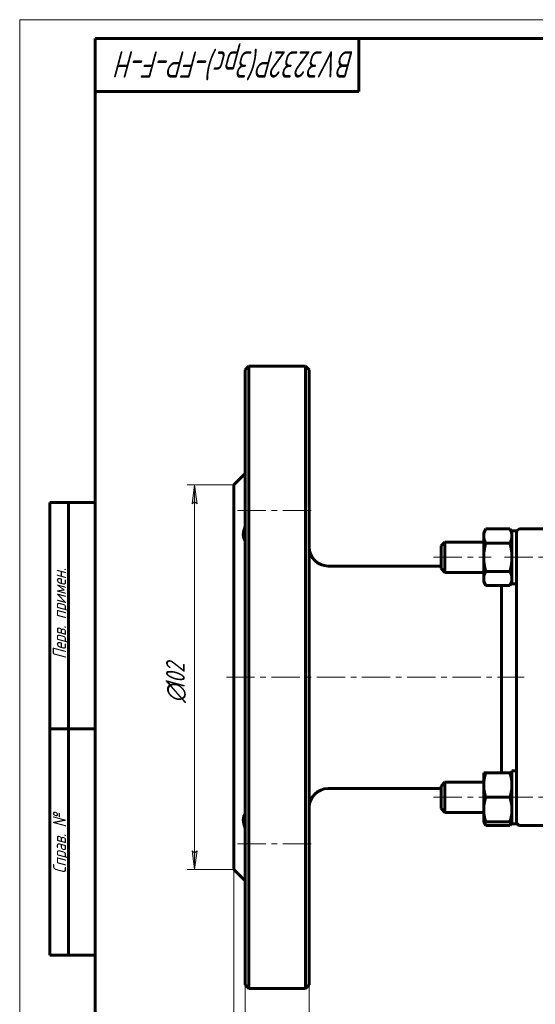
# Model space of a CAD drawing. Header units: millimetres. Extents: x 0 to 594, y 0 to 420.
# Tile 2 of 7: x 0 to 137, y 159 to 420. Entities that reach past the tile are written whole.
import ezdxf

# ---------------------------------------------------------------- set-up
doc = ezdxf.new("R2010")
doc.units = ezdxf.units.MM
for name, pattern in [('K5LT_AXLED', [12, 7.5, -1.5, 1.5, -1.5]), ('K5LT_BASIC', [0]), ('K5LT_THIN', [0])]:
    doc.linetypes.add(name, pattern=pattern)
doc.layers.add('Системный слой', color=7, linetype='Continuous')
doc.layers.add('Системный слой (1)', color=7, linetype='Continuous', true_color=0x6c6c6c)
doc.styles.add('KDIMTEXTSTYLE', font='GOST_AU.SHX', dxfattribs={"width": 0.96, "oblique": 15, "height": 5})
doc.styles.add('KTEXTSTYLE', font='GOST_AU.SHX', dxfattribs={"width": 0.96, "height": 5})
doc.dimstyles.new('KDIMSTYLE (1.00)', dxfattribs={"dimtxt": 5, "dimasz": 1, "dimexe": 2, "dimexo": 0, "dimgap": 1, "dimtad": 1, "dimtxsty": 'KDIMTEXTSTYLE', "dimsah": 1, "dimcen": 0, "dimdle": 1, "dimadec": 0, "dimazin": 0, "dimtfac": 0.667, "dimtmove": 0, "dimatfit": 3, "dimfxl": 1, "dimtvp": 1, "dimtolj": 1, "dimtzin": 0, "dimarcsym": 0})

# ---------------------------------------------------------------- blocks, each defined once
blk = doc.blocks.new('U0')
at = {"layer": 'Системный слой (1)', "color": 150, "linetype": 'K5LT_BASIC', "lineweight": 60, "true_color": 0x0080ff}
for p, q in [((130.64, 284.47), (130.64, 277.47)), ((130.64, 277.47), (130.64, 270.47))]:
    blk.add_line(p, q, dxfattribs=at)
blk = doc.blocks.new('D0')
at = {"layer": 'Системный слой (1)'}
for points in [[(61.34, 117.69), (61.84, 118.34), (56.84, 117.69), (61.84, 117.03)], [(286.84, 117.69), (281.84, 118.34), (282.34, 117.69), (281.84, 117.03)]]:
    blk.add_hatch(color=7, dxfattribs=at).paths.add_polyline_path(points)
at = {"layer": 'Системный слой (1)', "color": 7, "linetype": 'K5LT_THIN', "lineweight": 18}
for p, q in [((56.84, 245.65), (56.84, 115.69)), ((286.84, 245.65), (286.84, 115.69)), ((56.84, 117.69), (61.84, 118.34)), ((61.84, 117.03), (56.84, 117.69)), ((61.84, 118.34), (61.34, 117.69)), ((61.34, 117.69), (61.84, 117.03)), ((282.34, 117.69), (281.84, 118.34)), ((281.84, 118.34), (286.84, 117.69)), ((286.84, 117.69), (281.84, 117.03)), ((281.84, 117.03), (282.34, 117.69))]:
    blk.add_line(p, q, dxfattribs=at)
blk.add_wipeout([(161.87, 118.69), (161.87, 126.07), (181.02, 126.07), (181.02, 118.69)]).dxf.layer = 'Системный слой (1)'
blk.add_line((56.84, 117.69), (286.84, 117.69), dxfattribs=at)
at = {"layer": 'Системный слой (1)', "color": 7, "char_height": 5, "attachment_point": 1, "style": 'KTEXTSTYLE'}
for s, insert in [('\\H5.0;\\W1.000;\\Q15;\\Q15;\\W0.965;230', (161.87, 125.27)), ('\\H5.0;\\W1.000;\\Q15;\\Q15;\\W0.965;±', (171.13, 125.27)), ('\\H5.0;\\W1.000;\\Q15;\\Q15;\\W0.965;1,5', (174.04, 125.27))]:
    blk.add_mtext(s, dxfattribs=dict(at, insert=insert))
blk = doc.blocks.new('KDIMARROW_01')
at = {"layer": 'Системный слой'}
blk.add_hatch(color=0, dxfattribs=at).paths.add_polyline_path([(-5, -0.66), (0, 0), (-5, 0.66), (-4.5, 0)])
at = {"layer": 'Системный слой', "color": 0, "linetype": 'K5LT_THIN', "lineweight": 18}
for p, q in [((-4.5, 0), (-5, 0.66)), ((-5, 0.66), (0, 0)), ((0, 0), (-5, -0.66)), ((-5, -0.66), (-4.5, 0))]:
    blk.add_line(p, q, dxfattribs=at)
at = {"layer": 'Системный слой (1)', "color": 0, "linetype": 'K5LT_THIN', "lineweight": 18}
blk.add_line((471.45, 245.65), (470.45, 245.65), dxfattribs=at)
blk = doc.blocks.new('D1')
at = {"layer": 'Системный слой (1)'}
for points in [[(47.07, 291.65), (46.41, 296.65), (45.75, 291.65), (46.41, 292.15)], [(46.41, 194.65), (47.07, 199.65), (46.41, 199.15), (45.75, 199.65)]]:
    blk.add_hatch(color=7, dxfattribs=at).paths.add_polyline_path(points)
at = {"layer": 'Системный слой (1)', "color": 7, "linetype": 'K5LT_THIN', "lineweight": 18}
for p, q in [((56.84, 296.65), (44.41, 296.65)), ((45.75, 291.65), (46.41, 296.65)), ((46.41, 296.65), (47.07, 291.65)), ((46.41, 292.15), (45.75, 291.65)), ((47.07, 291.65), (46.41, 292.15)), ((46.41, 194.65), (45.75, 199.65)), ((45.75, 199.65), (46.41, 199.15)), ((46.41, 199.15), (47.07, 199.65)), ((47.07, 199.65), (46.41, 194.65)), ((56.84, 194.65), (44.41, 194.65))]:
    blk.add_line(p, q, dxfattribs=at)
blk.add_wipeout([(45.41, 238.85), (38.03, 238.85), (38.03, 251.9), (45.41, 251.9)]).dxf.layer = 'Системный слой (1)'
blk.add_line((46.41, 194.65), (46.41, 296.65), dxfattribs=at)
at = {"layer": 'Системный слой (1)', "color": 7, "char_height": 5, "attachment_point": 1, "rotation": 90, "style": 'KTEXTSTYLE'}
for s, insert in [('\\H5.0;\\W1.000;\\Q15;\\Q15;\\W0.965;102', (38.83, 242.16)), ('\\H5.0;\\W1.000;\\Q15;\\Q15;\\W0.965;∅', (38.83, 238.85))]:
    blk.add_mtext(s, dxfattribs=dict(at, insert=insert))
blk = doc.blocks.new('D2')
at = {"layer": 'Системный слой (1)', "color": 7, "linetype": 'K5LT_THIN', "lineweight": 18}
for p, q in [((56.84, 245.65), (56.84, 130.33)), ((76.84, 164.15), (76.84, 130.33))]:
    blk.add_line(p, q, dxfattribs=at)
blk.add_wipeout([(62.76, 133.33), (62.76, 140.71), (70.6, 140.71), (70.6, 133.33)]).dxf.layer = 'Системный слой (1)'
at = {"layer": 'Системный слой (1)'}
for points in [[(56.84, 132.33), (61.84, 132.99), (61.34, 132.33), (61.84, 131.67)], [(71.84, 131.67), (76.84, 132.33), (71.84, 132.99), (72.34, 132.33)]]:
    blk.add_hatch(color=7, dxfattribs=at).paths.add_polyline_path(points)
at = {"layer": 'Системный слой (1)', "color": 7, "linetype": 'K5LT_THIN', "lineweight": 18}
for p, q in [((56.84, 132.33), (61.84, 132.99)), ((61.84, 131.67), (56.84, 132.33)), ((76.84, 132.33), (56.84, 132.33)), ((61.84, 132.99), (61.34, 132.33)), ((61.34, 132.33), (61.84, 131.67)), ((72.34, 132.33), (71.84, 132.99)), ((71.84, 132.99), (76.84, 132.33)), ((76.84, 132.33), (71.84, 131.67)), ((71.84, 131.67), (72.34, 132.33))]:
    blk.add_line(p, q, dxfattribs=at)
at = {"layer": 'Системный слой (1)', "color": 7, "insert": (62.76, 139.91), "char_height": 5, "attachment_point": 1, "style": 'KTEXTSTYLE'}
blk.add_mtext('\\H5.0;\\W1.000;\\Q15;\\Q15;\\W0.965;20', dxfattribs=at)
blk = doc.blocks.new('D3')
at = {"layer": 'Системный слой (1)'}
for points in [[(51.84, 146.73), (56.84, 147.39), (51.84, 148.04), (52.34, 147.39)], [(64.34, 147.39), (64.84, 148.04), (59.84, 147.39), (64.84, 146.73)]]:
    blk.add_hatch(color=7, dxfattribs=at).paths.add_polyline_path(points)
at = {"layer": 'Системный слой (1)', "color": 7, "linetype": 'K5LT_THIN', "lineweight": 18}
for p, q in [((56.84, 194.65), (56.84, 145.39)), ((59.84, 164.15), (59.84, 145.39)), ((56.84, 147.39), (51.84, 148.04)), ((51.84, 148.04), (52.34, 147.39)), ((52.34, 147.39), (51.84, 146.73)), ((51.84, 146.73), (56.84, 147.39)), ((56.84, 147.39), (51.84, 147.39)), ((56.84, 147.39), (59.84, 147.39)), ((64.84, 148.04), (59.84, 147.39)), ((59.84, 147.39), (64.84, 146.73)), ((59.84, 147.39), (66.84, 147.39)), ((64.34, 147.39), (64.84, 148.04)), ((64.84, 146.73), (64.34, 147.39))]:
    blk.add_line(p, q, dxfattribs=at)
blk.add_wipeout([(45.1, 148.39), (45.1, 155.77), (49.65, 155.77), (49.65, 148.39)]).dxf.layer = 'Системный слой (1)'
for p, q in [((51.83, 147.39), (43.1, 147.39)), ((56.84, 147.39), (49.84, 147.39))]:
    blk.add_line(p, q, dxfattribs=at)
at = {"layer": 'Системный слой (1)', "color": 7, "insert": (45.1, 154.97), "char_height": 5, "attachment_point": 1, "style": 'KTEXTSTYLE'}
blk.add_mtext('\\H5.0;\\W1.000;\\Q15;\\Q15;\\W0.965;3', dxfattribs=at)
blk = doc.blocks.new('U19')
at = {"layer": 'Системный слой (1)', "color": 150, "linetype": 'K5LT_BASIC', "lineweight": 60, "true_color": 0x0080ff}
for p, q in [((130.06, 206.32), (130.25, 206.67)), ((130.25, 206.67), (130.4, 207.01)), ((130.4, 207.01), (130.51, 207.33))]:
    blk.add_line(p, q, dxfattribs=at)
blk = doc.blocks.new('U20')
at = {"layer": 'Системный слой (1)', "color": 150, "linetype": 'K5LT_BASIC', "lineweight": 60, "true_color": 0x0080ff}
for p, q in [((123.28, 207.33), (123.39, 207.01)), ((123.39, 207.01), (123.54, 206.67)), ((123.54, 206.67), (123.73, 206.32))]:
    blk.add_line(p, q, dxfattribs=at)
blk = doc.blocks.new('U32')
at = {"color": 7, "linetype": 'K5LT_THIN', "lineweight": 18}
for p, q in [((0, 0), (0, 420)), ((0, 420), (594, 420))]:
    blk.add_line(p, q, dxfattribs=at)
at = {"color": 150, "linetype": 'K5LT_BASIC', "lineweight": 60, "true_color": 0x0080ff}
for p, q in [((20, 5), (20, 415)), ((20, 415), (589, 415)), ((90, 415), (90, 401)), ((90, 401), (20, 401)), ((8, 172), (8, 292)), ((20, 292), (8, 292)), ((13, 172), (13, 292)), ((20, 232), (8, 232)), ((20, 172), (8, 172))]:
    blk.add_line(p, q, dxfattribs=at)
at = {"color": 7, "attachment_point": 1, "style": 'KTEXTSTYLE'}
for s, insert, char_height, rotation in [('\\H5.0;\\W1.000;\\Q15;\\Q15;\\W0.833;\\H7.00;BV3232P(3pc)-FP-F-H', (88.83, 404.64), 7, 180), ('\\H5.0;\\W1.000;\\Q15;\\Q15;\\W0.965;\\H3.50;Перв. примен.', (8.82, 250.52), 3.5, 90), ('\\H5.0;\\W1.000;\\Q15;\\Q15;\\W0.965;\\H3.50;Справ. №', (8.82, 193.63), 3.5, 90)]:
    blk.add_mtext(s, dxfattribs=dict(at, insert=insert, char_height=char_height, rotation=rotation))

msp = doc.modelspace()

# ---------------------------------------------------------------- linework, layer by layer
at = {"layer": 'Системный слой (1)', "color": 150, "linetype": 'K5LT_BASIC', "lineweight": 60, "true_color": 0x0080ff}
for p, q in [((59.844, 327.147), (60.844, 328.147)), ((59.844, 327.147), (59.844, 164.147)), ((60.844, 328.147), (75.844, 328.147)), ((60.844, 245.647), (60.844, 328.147)), ((75.844, 328.147), (75.844, 245.647)), ((76.844, 327.147), (75.844, 328.147)), ((76.844, 164.147), (76.844, 327.147)), ((56.844, 296.647), (59.844, 299.647)), ((56.844, 194.647), (56.844, 296.647)), ((123.144, 283.967), (123.725, 284.972)), ((123.725, 284.972), (130.064, 284.972)), ((130.644, 283.967), (130.064, 284.972)), ((132.844, 284.967), (140.844, 284.967)), ((123.144, 283.096), (123.144, 283.967)), ((123.144, 277.467), (123.144, 283.096)), ((131.844, 284.467), (130.644, 284.467)), ((131.844, 284.467), (131.844, 277.467)), ((111.844, 280.467), (112.844, 281.467)), ((111.844, 280.467), (111.844, 274.467)), ((123.144, 281.467), (112.844, 281.467)), ((112.844, 277.467), (112.844, 281.467)), ((123.725, 281.219), (130.064, 281.219)), ((112.844, 273.467), (112.844, 277.467)), ((123.144, 271.838), (123.144, 277.467)), ((131.844, 277.467), (131.844, 272.344)), ((81.844, 275.147), (111.844, 275.147)), ((111.844, 274.467), (112.844, 273.467)), ((123.144, 273.467), (112.844, 273.467)), ((123.144, 270.967), (123.144, 271.838)), ((123.725, 273.714), (130.064, 273.714)), ((131.844, 272.344), (131.844, 265.537)), ((123.144, 270.967), (123.725, 269.961)), ((123.725, 269.961), (130.064, 269.961)), ((127.844, 269.961), (127.844, 245.647)), ((130.644, 270.967), (130.064, 269.961)), ((131.844, 270.467), (130.644, 270.467)), ((131.844, 265.537), (131.844, 260.531)), ((131.844, 260.531), (131.844, 230.763)), ((60.844, 163.147), (60.844, 245.647)), ((75.844, 245.647), (75.844, 163.147)), ((127.844, 245.647), (127.844, 220.327)), ((131.844, 230.763), (131.844, 225.757)), ((131.844, 225.757), (131.844, 218.95)), ((123.144, 220.327), (123.725, 220.327)), ((123.144, 217.077), (123.144, 220.327)), ((123.725, 220.327), (130.064, 220.327)), ((130.064, 220.327), (130.644, 220.327)), ((130.644, 220.827), (130.644, 206.827)), ((131.844, 220.827), (130.644, 220.827)), ((111.844, 216.827), (112.844, 217.827)), ((111.844, 216.827), (111.844, 210.827)), ((123.144, 217.827), (112.844, 217.827)), ((112.844, 213.827), (112.844, 217.827)), ((123.144, 210.577), (123.144, 217.077)), ((131.844, 218.95), (131.844, 206.827)), ((81.844, 216.147), (111.844, 216.147)), ((112.844, 209.827), (112.844, 213.827)), ((123.725, 213.827), (130.064, 213.827)), ((111.844, 210.827), (112.844, 209.827)), ((123.144, 209.827), (112.844, 209.827)), ((123.144, 207.327), (123.144, 210.577)), ((123.725, 207.327), (123.144, 207.327)), ((123.144, 207.327), (123.725, 206.322)), ((123.725, 207.327), (130.064, 207.327)), ((123.725, 206.322), (130.064, 206.322)), ((130.644, 207.327), (130.064, 207.327)), ((130.644, 207.327), (130.064, 206.322)), ((131.844, 206.827), (130.644, 206.827)), ((132.844, 206.327), (140.844, 206.327)), ((56.844, 194.647), (59.844, 191.647)), ((59.844, 164.147), (60.844, 163.147)), ((60.844, 163.147), (75.844, 163.147)), ((76.844, 164.147), (75.844, 163.147))]:
    msp.add_line(p, q, dxfattribs=at)
at = {"layer": 'Системный слой (1)', "color": 30, "linetype": 'K5LT_AXLED', "lineweight": 18, "true_color": 0xff8000}
for p, q in [((109.844, 277.467), (125.144, 277.467)), ((128.644, 277.467), (215.044, 277.467))]:
    msp.add_line(p, q, dxfattribs=at)
at = {"layer": 'Системный слой (1)', "color": 150, "linetype": 'K5LT_BASIC', "lineweight": 60, "true_color": 0x0080ff}
for centre, radius, start, end in [((132.844, 283.967), 1, 90, 180), ((81.844, 280.147), 5, 180, 270), ((81.844, 211.147), 5, 90, 180), ((132.844, 207.327), 1, 180, 270)]:
    msp.add_arc(centre, radius, start, end, dxfattribs=at)
msp.add_open_spline([(59.844, 285.725), (59.521, 284.91), (59.344, 284.13), (59.344, 282.824), (59.521, 282.257), (59.844, 281.838)], degree=3, knots=[2.46791737, 2.46791737, 2.46791737, 2.46791737, 2.7451, 2.7451, 3.02228262, 3.02228262, 3.02228262, 3.02228262], dxfattribs=at)
for points in [[(123.725, 284.972), (123.144, 283.967), (123.144, 283.096)], [(130.644, 283.096), (130.644, 283.967), (130.064, 284.972)], [(123.144, 283.096), (123.144, 282.225), (123.725, 281.219)], [(130.064, 281.219), (130.644, 282.225), (130.644, 283.096)], [(123.725, 281.219), (123.144, 279.208), (123.144, 277.467)], [(130.644, 277.467), (130.644, 279.208), (130.064, 281.219)], [(123.144, 277.467), (123.144, 275.725), (123.725, 273.714)], [(130.064, 273.714), (130.644, 275.725), (130.644, 277.467)], [(123.725, 273.714), (123.144, 272.708), (123.144, 271.838)], [(123.144, 271.838), (123.144, 270.967), (123.725, 269.961)], [(130.644, 271.838), (130.644, 272.708), (130.064, 273.714)], [(130.064, 269.961), (130.644, 270.967), (130.644, 271.838)]]:
    msp.add_rational_spline(points, [1, 1.0379548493, 1], degree=2, dxfattribs=at)

# ---------------------------------------------------------------- block references
at = {"layer": 'Системный слой (1)'}
msp.add_blockref('U0', (0, 0), dxfattribs=at)

# ---------------------------------------------------------------- next in the draw order: dimensions: what is measured, and where the dimension line sits
at = {"layer": 'Системный слой (1)', "color": 7}
dim = msp.add_linear_dim(base=(56.844, 117.685), p1=(286.844, 245.647), p2=(56.844, 245.647), dimstyle='KDIMSTYLE (1.00)', override={"dimexo": 0, "dimpost": '\\H5.0;\\W0.965;\\Q15;<>', "dimblk1": 'KDIMARROW_01', "dimblk2": 'KDIMARROW_01', "dimse1": 0, "dimse2": 0, "dimclrt": 7, "dimtol": 1, "dimtp": 1.5, "dimtm": 1.5, "dimtdec": 5, "dimtolj": 1}, dxfattribs=at)
dim.commit()
dim.dimension.update_dxf_attribs({"geometry": 'D0', "text_midpoint": (171.844, 117.685), "dimtype": 160})

# ---------------------------------------------------------------- next in the draw order: linework, layer by layer
at = {"layer": 'Системный слой (1)', "color": 30, "linetype": 'K5LT_AXLED', "lineweight": 18, "true_color": 0xff8000}
for p, q in [((109.844, 213.827), (125.144, 213.827)), ((128.644, 213.827), (215.044, 213.827))]:
    msp.add_line(p, q, dxfattribs=at)
at = {"layer": 'Системный слой (1)', "color": 150, "linetype": 'K5LT_BASIC', "lineweight": 60, "true_color": 0x0080ff}
for points in [[(123.725, 220.327), (123.144, 218.585), (123.144, 217.077)], [(130.644, 217.077), (130.644, 218.585), (130.064, 220.327)], [(123.144, 217.077), (123.144, 215.569), (123.725, 213.827)], [(130.064, 213.827), (130.644, 215.569), (130.644, 217.077)], [(123.725, 213.827), (123.144, 212.085), (123.144, 210.577)], [(130.644, 210.577), (130.644, 212.085), (130.064, 213.827)], [(123.144, 210.577), (123.144, 209.069), (123.725, 207.327)], [(130.064, 207.327), (130.644, 209.069), (130.644, 210.577)]]:
    msp.add_rational_spline(points, [1, 1.0379548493, 1], degree=2, dxfattribs=at)

# ---------------------------------------------------------------- next in the draw order: block references
at = {"layer": 'Системный слой (1)'}
for name in ['U20', 'U19']:
    msp.add_blockref(name, (0, 0), dxfattribs=at)

# ---------------------------------------------------------------- next in the draw order: dimensions: what is measured, and where the dimension line sits
at = {"layer": 'Системный слой (1)', "color": 7}
dim = msp.add_linear_dim(base=(46.413, 194.647), p1=(56.844, 296.647), p2=(56.844, 194.647), angle=90, dimstyle='KDIMSTYLE (1.00)', override={"dimexo": 0, "dimpost": '\\H5.0;\\W0.965;\\Q15;∅<>', "dimblk1": 'KDIMARROW_01', "dimblk2": 'KDIMARROW_01', "dimse1": 0, "dimse2": 0, "dimclrt": 7, "dimtol": 1, "dimtp": 0, "dimtm": 0, "dimtdec": 5, "dimtolj": 1}, dxfattribs=at)
dim.commit()
dim.dimension.update_dxf_attribs({"geometry": 'D1', "text_midpoint": (46.413, 245.647), "dimtype": 160})

# ---------------------------------------------------------------- next in the draw order: linework, layer by layer
at = {"layer": 'Системный слой (1)', "color": 30, "linetype": 'K5LT_AXLED', "lineweight": 18, "true_color": 0xff8000}
msp.add_line((57.844, 289.841), (78.844, 289.841), dxfattribs=at)

# ---------------------------------------------------------------- next in the draw order: dimensions: what is measured, and where the dimension line sits
at = {"layer": 'Системный слой (1)', "color": 7}
dim = msp.add_linear_dim(base=(76.844, 132.327), p1=(56.844, 245.647), p2=(76.844, 164.147), dimstyle='KDIMSTYLE (1.00)', override={"dimexo": 0, "dimpost": '\\H5.0;\\W0.965;\\Q15;<>', "dimblk1": 'KDIMARROW_01', "dimblk2": 'KDIMARROW_01', "dimse1": 0, "dimse2": 0, "dimclrt": 7, "dimtol": 1, "dimtp": 0, "dimtm": 0, "dimtdec": 5, "dimtolj": 1}, dxfattribs=at)
dim.commit()
dim.dimension.update_dxf_attribs({"geometry": 'D2', "text_midpoint": (66.844, 132.327), "dimtype": 160})

# ---------------------------------------------------------------- next in the draw order: linework, layer by layer
at = {"layer": 'Системный слой (1)', "color": 30, "linetype": 'K5LT_AXLED', "lineweight": 18, "true_color": 0xff8000}
for p, q in [((54.844, 245.647), (133.844, 245.647)), ((57.844, 201.453), (78.844, 201.453))]:
    msp.add_line(p, q, dxfattribs=at)
at = {"layer": 'Системный слой (1)', "color": 150, "linetype": 'K5LT_BASIC', "lineweight": 60, "true_color": 0x0080ff}
msp.add_open_spline([(59.844, 209.456), (59.521, 209.037), (59.344, 208.47), (59.344, 207.163), (59.521, 206.384), (59.844, 205.569)], degree=3, knots=[2.46791737, 2.46791737, 2.46791737, 2.46791737, 2.7451, 2.7451, 3.02228262, 3.02228262, 3.02228262, 3.02228262], dxfattribs=at)

# ---------------------------------------------------------------- next in the draw order: dimensions: what is measured, and where the dimension line sits
at = {"layer": 'Системный слой (1)', "color": 7}
dim = msp.add_linear_dim(base=(56.844, 147.387), p1=(59.844, 164.147), p2=(56.844, 194.647), dimstyle='KDIMSTYLE (1.00)', override={"dimexo": 0, "dimtoh": 1, "dimpost": '\\H5.0;\\W0.965;\\Q15;<>', "dimblk1": 'KDIMARROW_01', "dimblk2": 'KDIMARROW_01', "dimse1": 0, "dimse2": 0, "dimclrt": 7, "dimtol": 1, "dimtp": 0, "dimtm": 0, "dimtdec": 5, "dimtmove": 1, "dimtolj": 1}, dxfattribs=at)
dim.commit()
dim.dimension.update_dxf_attribs({"geometry": 'D3', "text_midpoint": (47.469, 147.387), "dimtype": 160})

# ---------------------------------------------------------------- next in the draw order: block references
msp.add_blockref('U32', (0, 0))

doc.saveas('drawing.dxf')
